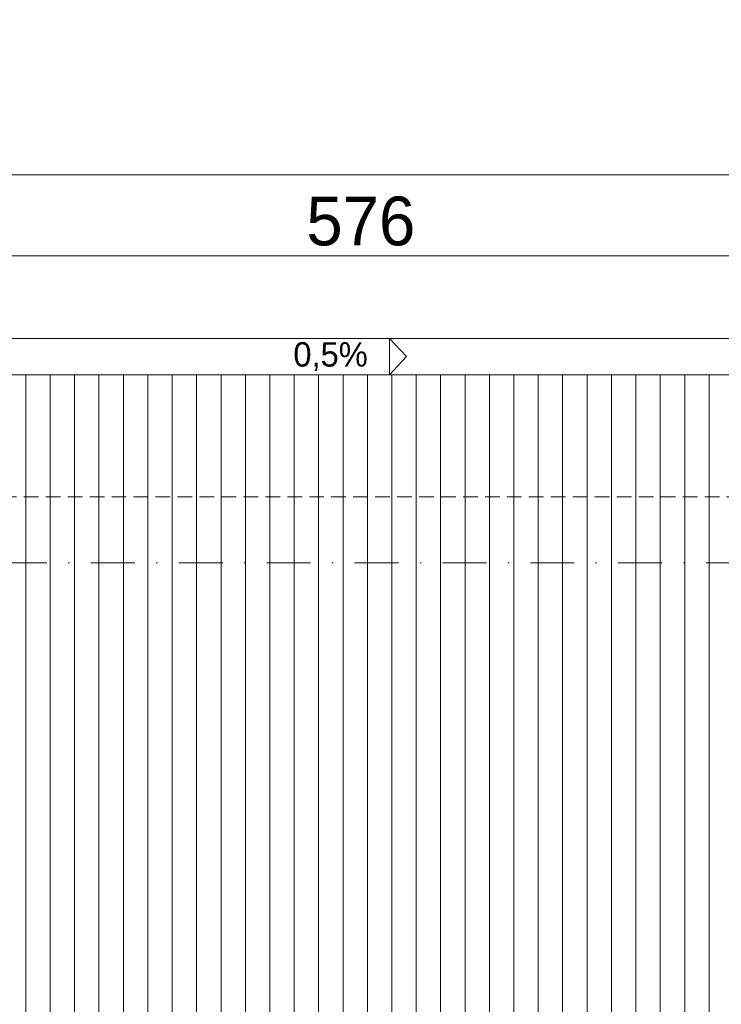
# Model space of a CAD drawing. Header units: millimetres. Extents: x 100377 to 139599, y -1988 to 13993.
# Tile 41 of 53: x 121438 to 124312, y 9957 to 13993. Entities that reach past the tile are written whole.
import ezdxf

# ---------------------------------------------------------------- set-up
doc = ezdxf.new("R2010")
doc.units = ezdxf.units.MM
doc.header["$MEASUREMENT"] = 0
doc.linetypes.add('Kropki i Kreski', pattern=[360, 180, -90, 0, -90])
doc.linetypes.add('Przerywana gęsta', pattern=[90, 60, -30])
for name, color, linetype, lineweight in [('Nowe_0_Nr_pióra__1', 7, 'Continuous', 13), ('Nowe_0_Nr_pióra__2', 251, 'Continuous', 13), ('Nowe_299-A Wymiary Opisy_Nr_pióra__1', 7, 'Continuous', 13), ('Nowe_299-A Wymiary Opisy_Nr_pióra__21', 7, 'Continuous', 25), ('Nowe_830-G Teksty Etykiety_Nr_pióra__1', 7, 'Continuous', 13)]:
    doc.layers.add(name, color=color, linetype=linetype, lineweight=lineweight)
doc.layers.add('Nowe_299-A Wymiary Opisy', color=7, linetype='Continuous')
doc.styles.add('STYL_AUTOMATYCZNY_1', font='txt')
doc.dimstyles.new('STYL_AUTOMATYCZNY__2', dxfattribs={"dimtxt": 200, "dimasz": 47.5, "dimexe": 0.18, "dimexo": 300, "dimgap": 0.09, "dimtad": 1, "dimtih": 1, "dimtoh": 1, "dimdec": 0, "dimlfac": 0.1, "dimzin": 0, "dimdsep": 46, "dimtxsty": 'STYL_AUTOMATYCZNY_1', "dimblk": 'ARROWHEAD_2', "dimblk1": 'ARROWHEAD_2', "dimblk2": 'ARROWHEAD_2', "dimcen": 0.09, "dimclrd": 7, "dimclre": 7, "dimclrt": 7, "dimadec": 1, "dimazin": 0, "dimtfac": 1, "dimtdec": 4, "dimtmove": 0, "dimatfit": 3, "dimfxl": 0, "dimtolj": 1, "dimtzin": 0, "dimarcsym": 0})

# ---------------------------------------------------------------- blocks, each defined once
blk = doc.blocks.new('*X4')
at = {"layer": 'Nowe_0_Nr_pióra__2', "color": 251, "linetype": 'Continuous', "lineweight": 13}
for p, q in [((121462.4, 12287), (121462.4, 12537)), ((121462.4, 12287), (121462.4, 12537)), ((121562.4, 12287), (121562.4, 12537)), ((121562.4, 12287), (121562.4, 12537)), ((121662.4, 12287), (121662.4, 12537)), ((121662.4, 12287), (121662.4, 12537)), ((121762.4, 12287), (121762.4, 12537)), ((121762.4, 12287), (121762.4, 12537)), ((121862.4, 12287), (121862.4, 12537)), ((121862.4, 12287), (121862.4, 12537)), ((121962.4, 12287), (121962.4, 12537)), ((121962.4, 12287), (121962.4, 12537)), ((122062.4, 12287), (122062.4, 12537)), ((122062.4, 12287), (122062.4, 12537)), ((122162.4, 12287), (122162.4, 12537)), ((122162.4, 12287), (122162.4, 12537)), ((122262.4, 12287), (122262.4, 12537)), ((122262.4, 12287), (122262.4, 12537)), ((122362.4, 12287), (122362.4, 12537)), ((122362.4, 12287), (122362.4, 12537)), ((122462.4, 12287), (122462.4, 12537)), ((122462.4, 12287), (122462.4, 12537)), ((122562.4, 12287), (122562.4, 12537)), ((122562.4, 12287), (122562.4, 12537)), ((122662.4, 12287), (122662.4, 12537)), ((122662.4, 12287), (122662.4, 12537)), ((122762.4, 12287), (122762.4, 12537)), ((122762.4, 12287), (122762.4, 12537)), ((122862.4, 12287), (122862.4, 12537)), ((122862.4, 12287), (122862.4, 12537)), ((122962.4, 12287), (122962.4, 12537)), ((122962.4, 12287), (122962.4, 12537)), ((123062.4, 12287), (123062.4, 12537)), ((123062.4, 12287), (123062.4, 12537)), ((123162.4, 12287), (123162.4, 12537)), ((123162.4, 12287), (123162.4, 12537)), ((123262.4, 12287), (123262.4, 12537)), ((123262.4, 12287), (123262.4, 12537)), ((123362.4, 12287), (123362.4, 12537)), ((123362.4, 12287), (123362.4, 12537)), ((123462.4, 12287), (123462.4, 12537)), ((123462.4, 12287), (123462.4, 12537)), ((123562.4, 12287), (123562.4, 12537)), ((123562.4, 12287), (123562.4, 12537)), ((123662.4, 12287), (123662.4, 12537)), ((123662.4, 12287), (123662.4, 12537)), ((123762.4, 12287), (123762.4, 12537)), ((123762.4, 12287), (123762.4, 12537)), ((123862.4, 12287), (123862.4, 12537)), ((123862.4, 12287), (123862.4, 12537)), ((123962.4, 12287), (123962.4, 12537)), ((123962.4, 12287), (123962.4, 12537)), ((124062.4, 12287), (124062.4, 12537)), ((124062.4, 12287), (124062.4, 12537)), ((124162.4, 12287), (124162.4, 12537)), ((124162.4, 12287), (124162.4, 12537)), ((124262.4, 12287), (124262.4, 12537)), ((124262.4, 12287), (124262.4, 12537)), ((121462.4, 12037), (121462.4, 12287)), ((121462.4, 12037), (121462.4, 12287)), ((121562.4, 12037), (121562.4, 12287)), ((121562.4, 12037), (121562.4, 12287)), ((121662.4, 12037), (121662.4, 12287)), ((121662.4, 12037), (121662.4, 12287)), ((121762.4, 12037), (121762.4, 12287)), ((121762.4, 12037), (121762.4, 12287)), ((121862.4, 12037), (121862.4, 12287)), ((121862.4, 12037), (121862.4, 12287)), ((121962.4, 12037), (121962.4, 12287)), ((121962.4, 12037), (121962.4, 12287)), ((122062.4, 12037), (122062.4, 12287)), ((122062.4, 12037), (122062.4, 12287)), ((122162.4, 12037), (122162.4, 12287)), ((122162.4, 12037), (122162.4, 12287)), ((122262.4, 12037), (122262.4, 12287)), ((122262.4, 12037), (122262.4, 12287)), ((122362.4, 12037), (122362.4, 12287)), ((122362.4, 12037), (122362.4, 12287)), ((122462.4, 12037), (122462.4, 12287)), ((122462.4, 12037), (122462.4, 12287)), ((122562.4, 12037), (122562.4, 12287)), ((122562.4, 12037), (122562.4, 12287)), ((122662.4, 12037), (122662.4, 12287)), ((122662.4, 12037), (122662.4, 12287)), ((122762.4, 12037), (122762.4, 12287)), ((122762.4, 12037), (122762.4, 12287)), ((122862.4, 12037), (122862.4, 12287)), ((122862.4, 12037), (122862.4, 12287)), ((122962.4, 12037), (122962.4, 12287)), ((122962.4, 12037), (122962.4, 12287)), ((123062.4, 12037), (123062.4, 12287)), ((123062.4, 12037), (123062.4, 12287)), ((123162.4, 12037), (123162.4, 12287)), ((123162.4, 12037), (123162.4, 12287)), ((123262.4, 12037), (123262.4, 12287)), ((123262.4, 12037), (123262.4, 12287)), ((123362.4, 12037), (123362.4, 12287)), ((123362.4, 12037), (123362.4, 12287)), ((123462.4, 12037), (123462.4, 12287)), ((123462.4, 12037), (123462.4, 12287)), ((123562.4, 12037), (123562.4, 12287)), ((123562.4, 12037), (123562.4, 12287)), ((123662.4, 12037), (123662.4, 12287)), ((123662.4, 12037), (123662.4, 12287)), ((123762.4, 12037), (123762.4, 12287)), ((123762.4, 12037), (123762.4, 12287)), ((123862.4, 12037), (123862.4, 12287)), ((123862.4, 12037), (123862.4, 12287)), ((123962.4, 12037), (123962.4, 12287)), ((123962.4, 12037), (123962.4, 12287)), ((124062.4, 12037), (124062.4, 12287)), ((124062.4, 12037), (124062.4, 12287)), ((124162.4, 12037), (124162.4, 12287)), ((124162.4, 12037), (124162.4, 12287)), ((124262.4, 12037), (124262.4, 12287)), ((124262.4, 12037), (124262.4, 12287)), ((121462.4, 11787), (121462.4, 12037)), ((121462.4, 11787), (121462.4, 12037)), ((121562.4, 11787), (121562.4, 12037)), ((121562.4, 11787), (121562.4, 12037)), ((121662.4, 11787), (121662.4, 12037)), ((121662.4, 11787), (121662.4, 12037)), ((121762.4, 11787), (121762.4, 12037)), ((121762.4, 11787), (121762.4, 12037)), ((121862.4, 11787), (121862.4, 12037)), ((121862.4, 11787), (121862.4, 12037)), ((121962.4, 11787), (121962.4, 12037)), ((121962.4, 11787), (121962.4, 12037)), ((122062.4, 11787), (122062.4, 12037)), ((122062.4, 11787), (122062.4, 12037)), ((122162.4, 11787), (122162.4, 12037)), ((122162.4, 11787), (122162.4, 12037)), ((122262.4, 11787), (122262.4, 12037)), ((122262.4, 11787), (122262.4, 12037)), ((122362.4, 11787), (122362.4, 12037)), ((122362.4, 11787), (122362.4, 12037)), ((122462.4, 11787), (122462.4, 12037)), ((122462.4, 11787), (122462.4, 12037)), ((122562.4, 11787), (122562.4, 12037)), ((122562.4, 11787), (122562.4, 12037)), ((122662.4, 11787), (122662.4, 12037)), ((122662.4, 11787), (122662.4, 12037)), ((122762.4, 11787), (122762.4, 12037)), ((122762.4, 11787), (122762.4, 12037)), ((122862.4, 11787), (122862.4, 12037)), ((122862.4, 11787), (122862.4, 12037)), ((122962.4, 11787), (122962.4, 12037)), ((122962.4, 11787), (122962.4, 12037)), ((123062.4, 11787), (123062.4, 12037)), ((123062.4, 11787), (123062.4, 12037)), ((123162.4, 11787), (123162.4, 12037)), ((123162.4, 11787), (123162.4, 12037)), ((123262.4, 11787), (123262.4, 12037)), ((123262.4, 11787), (123262.4, 12037)), ((123362.4, 11787), (123362.4, 12037)), ((123362.4, 11787), (123362.4, 12037)), ((123462.4, 11787), (123462.4, 12037)), ((123462.4, 11787), (123462.4, 12037)), ((123562.4, 11787), (123562.4, 12037)), ((123562.4, 11787), (123562.4, 12037)), ((123662.4, 11787), (123662.4, 12037)), ((123662.4, 11787), (123662.4, 12037)), ((123762.4, 11787), (123762.4, 12037)), ((123762.4, 11787), (123762.4, 12037)), ((123862.4, 11787), (123862.4, 12037)), ((123862.4, 11787), (123862.4, 12037)), ((123962.4, 11787), (123962.4, 12037)), ((123962.4, 11787), (123962.4, 12037)), ((124062.4, 11787), (124062.4, 12037)), ((124062.4, 11787), (124062.4, 12037)), ((124162.4, 11787), (124162.4, 12037)), ((124162.4, 11787), (124162.4, 12037)), ((124262.4, 11787), (124262.4, 12037)), ((124262.4, 11787), (124262.4, 12037)), ((121462.4, 11537), (121462.4, 11787)), ((121462.4, 11537), (121462.4, 11787)), ((121562.4, 11537), (121562.4, 11787)), ((121562.4, 11537), (121562.4, 11787)), ((121662.4, 11537), (121662.4, 11787)), ((121662.4, 11537), (121662.4, 11787)), ((121762.4, 11537), (121762.4, 11787)), ((121762.4, 11537), (121762.4, 11787)), ((121862.4, 11537), (121862.4, 11787)), ((121862.4, 11537), (121862.4, 11787)), ((121962.4, 11537), (121962.4, 11787)), ((121962.4, 11537), (121962.4, 11787)), ((122062.4, 11537), (122062.4, 11787)), ((122062.4, 11537), (122062.4, 11787)), ((122162.4, 11537), (122162.4, 11787)), ((122162.4, 11537), (122162.4, 11787)), ((122262.4, 11537), (122262.4, 11787)), ((122262.4, 11537), (122262.4, 11787)), ((122362.4, 11537), (122362.4, 11787)), ((122362.4, 11537), (122362.4, 11787)), ((122462.4, 11537), (122462.4, 11787)), ((122462.4, 11537), (122462.4, 11787)), ((122562.4, 11537), (122562.4, 11787)), ((122562.4, 11537), (122562.4, 11787)), ((122662.4, 11537), (122662.4, 11787)), ((122662.4, 11537), (122662.4, 11787)), ((122762.4, 11537), (122762.4, 11787)), ((122762.4, 11537), (122762.4, 11787)), ((122862.4, 11537), (122862.4, 11787)), ((122862.4, 11537), (122862.4, 11787)), ((122962.4, 11537), (122962.4, 11787)), ((122962.4, 11537), (122962.4, 11787)), ((123062.4, 11537), (123062.4, 11787)), ((123062.4, 11537), (123062.4, 11787)), ((123162.4, 11537), (123162.4, 11787)), ((123162.4, 11537), (123162.4, 11787)), ((123262.4, 11537), (123262.4, 11787)), ((123262.4, 11537), (123262.4, 11787)), ((123362.4, 11537), (123362.4, 11787)), ((123362.4, 11537), (123362.4, 11787)), ((123462.4, 11537), (123462.4, 11787)), ((123462.4, 11537), (123462.4, 11787)), ((123562.4, 11537), (123562.4, 11787)), ((123562.4, 11537), (123562.4, 11787)), ((123662.4, 11537), (123662.4, 11787)), ((123662.4, 11537), (123662.4, 11787)), ((123762.4, 11537), (123762.4, 11787)), ((123762.4, 11537), (123762.4, 11787)), ((123862.4, 11537), (123862.4, 11787)), ((123862.4, 11537), (123862.4, 11787)), ((123962.4, 11537), (123962.4, 11787)), ((123962.4, 11537), (123962.4, 11787)), ((124062.4, 11537), (124062.4, 11787)), ((124062.4, 11537), (124062.4, 11787)), ((124162.4, 11537), (124162.4, 11787)), ((124162.4, 11537), (124162.4, 11787)), ((124262.4, 11537), (124262.4, 11787)), ((124262.4, 11537), (124262.4, 11787)), ((121462.4, 11287), (121462.4, 11537)), ((121462.4, 11287), (121462.4, 11537)), ((121562.4, 11287), (121562.4, 11537)), ((121562.4, 11287), (121562.4, 11537)), ((121662.4, 11287), (121662.4, 11537)), ((121662.4, 11287), (121662.4, 11537)), ((121762.4, 11287), (121762.4, 11537)), ((121762.4, 11287), (121762.4, 11537)), ((121862.4, 11287), (121862.4, 11537)), ((121862.4, 11287), (121862.4, 11537)), ((121962.4, 11287), (121962.4, 11537)), ((121962.4, 11287), (121962.4, 11537)), ((122062.4, 11287), (122062.4, 11537)), ((122062.4, 11287), (122062.4, 11537)), ((122162.4, 11287), (122162.4, 11537)), ((122162.4, 11287), (122162.4, 11537)), ((122262.4, 11287), (122262.4, 11537)), ((122262.4, 11287), (122262.4, 11537)), ((122362.4, 11287), (122362.4, 11537)), ((122362.4, 11287), (122362.4, 11537)), ((122462.4, 11287), (122462.4, 11537)), ((122462.4, 11287), (122462.4, 11537)), ((122562.4, 11287), (122562.4, 11537)), ((122562.4, 11287), (122562.4, 11537)), ((122662.4, 11287), (122662.4, 11537)), ((122662.4, 11287), (122662.4, 11537)), ((122762.4, 11287), (122762.4, 11537)), ((122762.4, 11287), (122762.4, 11537)), ((122862.4, 11287), (122862.4, 11537)), ((122862.4, 11287), (122862.4, 11537)), ((122962.4, 11287), (122962.4, 11537)), ((122962.4, 11287), (122962.4, 11537)), ((123062.4, 11287), (123062.4, 11537)), ((123062.4, 11287), (123062.4, 11537)), ((123162.4, 11287), (123162.4, 11537)), ((123162.4, 11287), (123162.4, 11537)), ((123262.4, 11287), (123262.4, 11537)), ((123262.4, 11287), (123262.4, 11537)), ((123362.4, 11287), (123362.4, 11537)), ((123362.4, 11287), (123362.4, 11537)), ((123462.4, 11287), (123462.4, 11537)), ((123462.4, 11287), (123462.4, 11537)), ((123562.4, 11287), (123562.4, 11537)), ((123562.4, 11287), (123562.4, 11537)), ((123662.4, 11287), (123662.4, 11537)), ((123662.4, 11287), (123662.4, 11537)), ((123762.4, 11287), (123762.4, 11537)), ((123762.4, 11287), (123762.4, 11537)), ((123862.4, 11287), (123862.4, 11537)), ((123862.4, 11287), (123862.4, 11537)), ((123962.4, 11287), (123962.4, 11537)), ((123962.4, 11287), (123962.4, 11537)), ((124062.4, 11287), (124062.4, 11537)), ((124062.4, 11287), (124062.4, 11537)), ((124162.4, 11287), (124162.4, 11537)), ((124162.4, 11287), (124162.4, 11537)), ((124262.4, 11287), (124262.4, 11537)), ((124262.4, 11287), (124262.4, 11537)), ((121462.4, 11037), (121462.4, 11287)), ((121462.4, 11037), (121462.4, 11287)), ((121562.4, 11037), (121562.4, 11287)), ((121562.4, 11037), (121562.4, 11287)), ((121662.4, 11037), (121662.4, 11287)), ((121662.4, 11037), (121662.4, 11287)), ((121762.4, 11037), (121762.4, 11287)), ((121762.4, 11037), (121762.4, 11287)), ((121862.4, 11037), (121862.4, 11287)), ((121862.4, 11037), (121862.4, 11287)), ((121962.4, 11037), (121962.4, 11287)), ((121962.4, 11037), (121962.4, 11287)), ((122062.4, 11037), (122062.4, 11287)), ((122062.4, 11037), (122062.4, 11287)), ((122162.4, 11037), (122162.4, 11287)), ((122162.4, 11037), (122162.4, 11287)), ((122262.4, 11037), (122262.4, 11287)), ((122262.4, 11037), (122262.4, 11287)), ((122362.4, 11037), (122362.4, 11287)), ((122362.4, 11037), (122362.4, 11287)), ((122462.4, 11037), (122462.4, 11287)), ((122462.4, 11037), (122462.4, 11287)), ((122562.4, 11037), (122562.4, 11287)), ((122562.4, 11037), (122562.4, 11287)), ((122662.4, 11037), (122662.4, 11287)), ((122662.4, 11037), (122662.4, 11287)), ((122762.4, 11037), (122762.4, 11287)), ((122762.4, 11037), (122762.4, 11287)), ((122862.4, 11037), (122862.4, 11287)), ((122862.4, 11037), (122862.4, 11287)), ((122962.4, 11037), (122962.4, 11287)), ((122962.4, 11037), (122962.4, 11287)), ((123062.4, 11037), (123062.4, 11287)), ((123062.4, 11037), (123062.4, 11287)), ((123162.4, 11037), (123162.4, 11287)), ((123162.4, 11037), (123162.4, 11287)), ((123262.4, 11037), (123262.4, 11287)), ((123262.4, 11037), (123262.4, 11287)), ((123362.4, 11037), (123362.4, 11287)), ((123362.4, 11037), (123362.4, 11287)), ((123462.4, 11037), (123462.4, 11287)), ((123462.4, 11037), (123462.4, 11287)), ((123562.4, 11037), (123562.4, 11287)), ((123562.4, 11037), (123562.4, 11287)), ((123662.4, 11037), (123662.4, 11287)), ((123662.4, 11037), (123662.4, 11287)), ((123762.4, 11037), (123762.4, 11287)), ((123762.4, 11037), (123762.4, 11287)), ((123862.4, 11037), (123862.4, 11287)), ((123862.4, 11037), (123862.4, 11287)), ((123962.4, 11037), (123962.4, 11287)), ((123962.4, 11037), (123962.4, 11287)), ((124062.4, 11037), (124062.4, 11287)), ((124062.4, 11037), (124062.4, 11287)), ((124162.4, 11037), (124162.4, 11287)), ((124162.4, 11037), (124162.4, 11287)), ((124262.4, 11037), (124262.4, 11287)), ((124262.4, 11037), (124262.4, 11287)), ((121462.4, 10787), (121462.4, 11037)), ((121462.4, 10787), (121462.4, 11037)), ((121562.4, 10787), (121562.4, 11037)), ((121562.4, 10787), (121562.4, 11037)), ((121662.4, 10787), (121662.4, 11037)), ((121662.4, 10787), (121662.4, 11037)), ((121762.4, 10787), (121762.4, 11037)), ((121762.4, 10787), (121762.4, 11037)), ((121862.4, 10787), (121862.4, 11037)), ((121862.4, 10787), (121862.4, 11037)), ((121962.4, 10787), (121962.4, 11037)), ((121962.4, 10787), (121962.4, 11037)), ((122062.4, 10787), (122062.4, 11037)), ((122062.4, 10787), (122062.4, 11037)), ((122162.4, 10787), (122162.4, 11037)), ((122162.4, 10787), (122162.4, 11037)), ((122262.4, 10787), (122262.4, 11037)), ((122262.4, 10787), (122262.4, 11037)), ((122362.4, 10787), (122362.4, 11037)), ((122362.4, 10787), (122362.4, 11037)), ((122462.4, 10787), (122462.4, 11037)), ((122462.4, 10787), (122462.4, 11037)), ((122562.4, 10787), (122562.4, 11037)), ((122562.4, 10787), (122562.4, 11037)), ((122662.4, 10787), (122662.4, 11037)), ((122662.4, 10787), (122662.4, 11037)), ((122762.4, 10787), (122762.4, 11037)), ((122762.4, 10787), (122762.4, 11037)), ((122862.4, 10787), (122862.4, 11037)), ((122862.4, 10787), (122862.4, 11037)), ((122962.4, 10787), (122962.4, 11037)), ((122962.4, 10787), (122962.4, 11037)), ((123062.4, 10787), (123062.4, 11037)), ((123062.4, 10787), (123062.4, 11037)), ((123162.4, 10787), (123162.4, 11037)), ((123162.4, 10787), (123162.4, 11037)), ((123262.4, 10787), (123262.4, 11037)), ((123262.4, 10787), (123262.4, 11037)), ((123362.4, 10787), (123362.4, 11037)), ((123362.4, 10787), (123362.4, 11037)), ((123462.4, 10787), (123462.4, 11037)), ((123462.4, 10787), (123462.4, 11037)), ((123562.4, 10787), (123562.4, 11037)), ((123562.4, 10787), (123562.4, 11037)), ((123662.4, 10787), (123662.4, 11037)), ((123662.4, 10787), (123662.4, 11037)), ((123762.4, 10787), (123762.4, 11037)), ((123762.4, 10787), (123762.4, 11037)), ((123862.4, 10787), (123862.4, 11037)), ((123862.4, 10787), (123862.4, 11037)), ((123962.4, 10787), (123962.4, 11037)), ((123962.4, 10787), (123962.4, 11037)), ((124062.4, 10787), (124062.4, 11037)), ((124062.4, 10787), (124062.4, 11037)), ((124162.4, 10787), (124162.4, 11037)), ((124162.4, 10787), (124162.4, 11037)), ((124262.4, 10787), (124262.4, 11037)), ((124262.4, 10787), (124262.4, 11037)), ((121462.4, 10537), (121462.4, 10787)), ((121462.4, 10537), (121462.4, 10787)), ((121562.4, 10537), (121562.4, 10787)), ((121562.4, 10537), (121562.4, 10787)), ((121662.4, 10537), (121662.4, 10787)), ((121662.4, 10537), (121662.4, 10787)), ((121762.4, 10537), (121762.4, 10787)), ((121762.4, 10537), (121762.4, 10787)), ((121862.4, 10537), (121862.4, 10787)), ((121862.4, 10537), (121862.4, 10787)), ((121962.4, 10537), (121962.4, 10787)), ((121962.4, 10537), (121962.4, 10787)), ((122062.4, 10537), (122062.4, 10787)), ((122062.4, 10537), (122062.4, 10787)), ((122162.4, 10537), (122162.4, 10787)), ((122162.4, 10537), (122162.4, 10787)), ((122262.4, 10537), (122262.4, 10787)), ((122262.4, 10537), (122262.4, 10787)), ((122362.4, 10537), (122362.4, 10787)), ((122362.4, 10537), (122362.4, 10787)), ((122462.4, 10537), (122462.4, 10787)), ((122462.4, 10537), (122462.4, 10787)), ((122562.4, 10537), (122562.4, 10787)), ((122562.4, 10537), (122562.4, 10787)), ((122662.4, 10537), (122662.4, 10787)), ((122662.4, 10537), (122662.4, 10787)), ((122762.4, 10537), (122762.4, 10787)), ((122762.4, 10537), (122762.4, 10787)), ((122862.4, 10537), (122862.4, 10787)), ((122862.4, 10537), (122862.4, 10787)), ((122962.4, 10537), (122962.4, 10787)), ((122962.4, 10537), (122962.4, 10787)), ((123062.4, 10537), (123062.4, 10787)), ((123062.4, 10537), (123062.4, 10787)), ((123162.4, 10537), (123162.4, 10787)), ((123162.4, 10537), (123162.4, 10787)), ((123262.4, 10537), (123262.4, 10787)), ((123262.4, 10537), (123262.4, 10787)), ((123362.4, 10537), (123362.4, 10787)), ((123362.4, 10537), (123362.4, 10787)), ((123462.4, 10537), (123462.4, 10787)), ((123462.4, 10537), (123462.4, 10787)), ((123562.4, 10537), (123562.4, 10787)), ((123562.4, 10537), (123562.4, 10787)), ((123662.4, 10537), (123662.4, 10787)), ((123662.4, 10537), (123662.4, 10787)), ((123762.4, 10537), (123762.4, 10787)), ((123762.4, 10537), (123762.4, 10787)), ((123862.4, 10537), (123862.4, 10787)), ((123862.4, 10537), (123862.4, 10787)), ((123962.4, 10537), (123962.4, 10787)), ((123962.4, 10537), (123962.4, 10787)), ((124062.4, 10537), (124062.4, 10787)), ((124062.4, 10537), (124062.4, 10787)), ((124162.4, 10537), (124162.4, 10787)), ((124162.4, 10537), (124162.4, 10787)), ((124262.4, 10537), (124262.4, 10787)), ((124262.4, 10537), (124262.4, 10787)), ((121462.4, 10287), (121462.4, 10537)), ((121462.4, 10287), (121462.4, 10537)), ((121562.4, 10287), (121562.4, 10537)), ((121562.4, 10287), (121562.4, 10537)), ((121662.4, 10287), (121662.4, 10537)), ((121662.4, 10287), (121662.4, 10537)), ((121762.4, 10287), (121762.4, 10537)), ((121762.4, 10287), (121762.4, 10537)), ((121862.4, 10287), (121862.4, 10537)), ((121862.4, 10287), (121862.4, 10537)), ((121962.4, 10287), (121962.4, 10537)), ((121962.4, 10287), (121962.4, 10537)), ((122062.4, 10287), (122062.4, 10537)), ((122062.4, 10287), (122062.4, 10537)), ((122162.4, 10287), (122162.4, 10537)), ((122162.4, 10287), (122162.4, 10537)), ((122262.4, 10287), (122262.4, 10537)), ((122262.4, 10287), (122262.4, 10537)), ((122362.4, 10287), (122362.4, 10537)), ((122362.4, 10287), (122362.4, 10537)), ((122462.4, 10287), (122462.4, 10537)), ((122462.4, 10287), (122462.4, 10537)), ((122562.4, 10287), (122562.4, 10537)), ((122562.4, 10287), (122562.4, 10537)), ((122662.4, 10287), (122662.4, 10537)), ((122662.4, 10287), (122662.4, 10537)), ((122762.4, 10287), (122762.4, 10537)), ((122762.4, 10287), (122762.4, 10537)), ((122862.4, 10287), (122862.4, 10537)), ((122862.4, 10287), (122862.4, 10537)), ((122962.4, 10287), (122962.4, 10537)), ((122962.4, 10287), (122962.4, 10537)), ((123062.4, 10287), (123062.4, 10537)), ((123062.4, 10287), (123062.4, 10537)), ((123162.4, 10287), (123162.4, 10537)), ((123162.4, 10287), (123162.4, 10537)), ((123262.4, 10287), (123262.4, 10537)), ((123262.4, 10287), (123262.4, 10537)), ((123362.4, 10287), (123362.4, 10537)), ((123362.4, 10287), (123362.4, 10537)), ((123462.4, 10287), (123462.4, 10537)), ((123462.4, 10287), (123462.4, 10537)), ((123562.4, 10287), (123562.4, 10537)), ((123562.4, 10287), (123562.4, 10537)), ((123662.4, 10287), (123662.4, 10537)), ((123662.4, 10287), (123662.4, 10537)), ((123762.4, 10287), (123762.4, 10537)), ((123762.4, 10287), (123762.4, 10537)), ((123862.4, 10287), (123862.4, 10537)), ((123862.4, 10287), (123862.4, 10537)), ((123962.4, 10287), (123962.4, 10537)), ((123962.4, 10287), (123962.4, 10537)), ((124062.4, 10287), (124062.4, 10537)), ((124062.4, 10287), (124062.4, 10537)), ((124162.4, 10287), (124162.4, 10537)), ((124162.4, 10287), (124162.4, 10537)), ((124262.4, 10287), (124262.4, 10537)), ((124262.4, 10287), (124262.4, 10537)), ((121462.4, 10037), (121462.4, 10287)), ((121462.4, 10037), (121462.4, 10287)), ((121562.4, 10037), (121562.4, 10287)), ((121562.4, 10037), (121562.4, 10287)), ((121662.4, 10037), (121662.4, 10287)), ((121662.4, 10037), (121662.4, 10287)), ((121762.4, 10037), (121762.4, 10287)), ((121762.4, 10037), (121762.4, 10287)), ((121862.4, 10037), (121862.4, 10287)), ((121862.4, 10037), (121862.4, 10287)), ((121962.4, 10037), (121962.4, 10287)), ((121962.4, 10037), (121962.4, 10287)), ((122062.4, 10037), (122062.4, 10287)), ((122062.4, 10037), (122062.4, 10287)), ((122162.4, 10037), (122162.4, 10287)), ((122162.4, 10037), (122162.4, 10287)), ((122262.4, 10037), (122262.4, 10287)), ((122262.4, 10037), (122262.4, 10287)), ((122362.4, 10037), (122362.4, 10287)), ((122362.4, 10037), (122362.4, 10287)), ((122462.4, 10037), (122462.4, 10287)), ((122462.4, 10037), (122462.4, 10287)), ((122562.4, 10037), (122562.4, 10287)), ((122562.4, 10037), (122562.4, 10287)), ((122662.4, 10037), (122662.4, 10287)), ((122662.4, 10037), (122662.4, 10287)), ((122762.4, 10037), (122762.4, 10287)), ((122762.4, 10037), (122762.4, 10287)), ((122862.4, 10037), (122862.4, 10287)), ((122862.4, 10037), (122862.4, 10287)), ((122962.4, 10037), (122962.4, 10287)), ((122962.4, 10037), (122962.4, 10287)), ((123062.4, 10037), (123062.4, 10287)), ((123062.4, 10037), (123062.4, 10287)), ((123162.4, 10037), (123162.4, 10287)), ((123162.4, 10037), (123162.4, 10287)), ((123262.4, 10037), (123262.4, 10287)), ((123262.4, 10037), (123262.4, 10287)), ((123362.4, 10037), (123362.4, 10287)), ((123362.4, 10037), (123362.4, 10287)), ((123462.4, 10037), (123462.4, 10287)), ((123462.4, 10037), (123462.4, 10287)), ((123562.4, 10037), (123562.4, 10287)), ((123562.4, 10037), (123562.4, 10287)), ((123662.4, 10037), (123662.4, 10287)), ((123662.4, 10037), (123662.4, 10287)), ((123762.4, 10037), (123762.4, 10287)), ((123762.4, 10037), (123762.4, 10287)), ((123862.4, 10037), (123862.4, 10287)), ((123862.4, 10037), (123862.4, 10287)), ((123962.4, 10037), (123962.4, 10287)), ((123962.4, 10037), (123962.4, 10287)), ((124062.4, 10037), (124062.4, 10287)), ((124062.4, 10037), (124062.4, 10287)), ((124162.4, 10037), (124162.4, 10287)), ((124162.4, 10037), (124162.4, 10287)), ((124262.4, 10037), (124262.4, 10287)), ((124262.4, 10037), (124262.4, 10287)), ((121462.4, 9787), (121462.4, 10037)), ((121462.4, 9787), (121462.4, 10037)), ((121562.4, 9787), (121562.4, 10037)), ((121562.4, 9787), (121562.4, 10037)), ((121662.4, 9787), (121662.4, 10037)), ((121662.4, 9787), (121662.4, 10037)), ((121762.4, 9787), (121762.4, 10037)), ((121762.4, 9787), (121762.4, 10037)), ((121862.4, 9787), (121862.4, 10037)), ((121862.4, 9787), (121862.4, 10037)), ((121962.4, 9787), (121962.4, 10037)), ((121962.4, 9787), (121962.4, 10037)), ((122062.4, 9787), (122062.4, 10037)), ((122062.4, 9787), (122062.4, 10037)), ((122162.4, 9787), (122162.4, 10037)), ((122162.4, 9787), (122162.4, 10037)), ((122262.4, 9787), (122262.4, 10037)), ((122262.4, 9787), (122262.4, 10037)), ((122362.4, 9787), (122362.4, 10037)), ((122362.4, 9787), (122362.4, 10037)), ((122462.4, 9787), (122462.4, 10037)), ((122462.4, 9787), (122462.4, 10037)), ((122562.4, 9787), (122562.4, 10037)), ((122562.4, 9787), (122562.4, 10037)), ((122662.4, 9787), (122662.4, 10037)), ((122662.4, 9787), (122662.4, 10037)), ((122762.4, 9787), (122762.4, 10037)), ((122762.4, 9787), (122762.4, 10037)), ((122862.4, 9787), (122862.4, 10037)), ((122862.4, 9787), (122862.4, 10037)), ((122962.4, 9787), (122962.4, 10037)), ((122962.4, 9787), (122962.4, 10037)), ((123062.4, 9787), (123062.4, 10037)), ((123062.4, 9787), (123062.4, 10037)), ((123162.4, 9787), (123162.4, 10037)), ((123162.4, 9787), (123162.4, 10037)), ((123262.4, 9787), (123262.4, 10037)), ((123262.4, 9787), (123262.4, 10037)), ((123362.4, 9787), (123362.4, 10037)), ((123362.4, 9787), (123362.4, 10037)), ((123462.4, 9787), (123462.4, 10037)), ((123462.4, 9787), (123462.4, 10037)), ((123562.4, 9787), (123562.4, 10037)), ((123562.4, 9787), (123562.4, 10037)), ((123662.4, 9787), (123662.4, 10037)), ((123662.4, 9787), (123662.4, 10037)), ((123762.4, 9787), (123762.4, 10037)), ((123762.4, 9787), (123762.4, 10037)), ((123862.4, 9787), (123862.4, 10037)), ((123862.4, 9787), (123862.4, 10037)), ((123962.4, 9787), (123962.4, 10037)), ((123962.4, 9787), (123962.4, 10037)), ((124062.4, 9787), (124062.4, 10037)), ((124062.4, 9787), (124062.4, 10037)), ((124162.4, 9787), (124162.4, 10037)), ((124162.4, 9787), (124162.4, 10037)), ((124262.4, 9787), (124262.4, 10037)), ((124262.4, 9787), (124262.4, 10037))]:
    blk.add_line(p, q, dxfattribs=at)
blk = doc.blocks.new('Wypełnienie_2_1', base_point=(0, 0))
at = {"layer": 'Nowe_0_Nr_pióra__2', "color": 251, "linetype": 'Continuous', "lineweight": 13}
blk.add_blockref('*X4', (0, 0), dxfattribs=at)
blk = doc.blocks.new('*D15')
at = {"layer": 'Nowe_299-A Wymiary Opisy_Nr_pióra__1', "color": 7, "linetype": 'Continuous', "lineweight": 13}
for p, q in [((119962.4, 12978.4), (119962.4, 13072.1)), ((125717.4, 12978.4), (125717.4, 13072.1)), ((119962.4, 13025.3), (125717.4, 13025.3))]:
    blk.add_line(p, q, dxfattribs=at)
at = {"layer": 'Nowe_299-A Wymiary Opisy_Nr_pióra__21', "color": 7, "linetype": 'Continuous', "lineweight": 25}
for p, q in [((119980.4, 13056.5), (119944.4, 12994)), ((125735.4, 13056.5), (125699.4, 12994))]:
    blk.add_line(p, q, dxfattribs=at)
at = {"layer": 'Nowe_299-A Wymiary Opisy_Nr_pióra__1', "color": 7, "lineweight": 13, "insert": (122612.2, 13065.3), "char_height": 200, "attachment_point": 7, "style": 'STYL_AUTOMATYCZNY_1'}
blk.add_mtext('{\\A1;576}', dxfattribs=at)
blk = doc.blocks.new('ARROWHEAD_2')
at = {"color": 0, "linetype": 'Continuous', "lineweight": 0}
for p, q in [((0, 0), (-1, 0)), ((-0.378, -0.655), (0.378, 0.655))]:
    blk.add_line(p, q, dxfattribs=at)
blk = doc.blocks.new('*D18')
at = {"layer": 'Nowe_299-A Wymiary Opisy_Nr_pióra__1', "color": 7, "linetype": 'Continuous', "lineweight": 13}
for p, q in [((101964.4, 12987), (101964.4, 13403.8)), ((137960.4, 12987), (137960.4, 13403.8)), ((101933.8, 13356.9), (101964.4, 13356.9)), ((101964.4, 13356.9), (137960.4, 13356.9)), ((137960.4, 13356.9), (137991, 13356.9))]:
    blk.add_line(p, q, dxfattribs=at)
at = {"layer": 'Nowe_299-A Wymiary Opisy_Nr_pióra__21', "color": 7, "linetype": 'Continuous', "lineweight": 25}
for p, q in [((101982.4, 13388.1), (101946.4, 13325.6)), ((137942.4, 13325.6), (137978.4, 13388.1))]:
    blk.add_line(p, q, dxfattribs=at)
at = {"layer": 'Nowe_299-A Wymiary Opisy_Nr_pióra__1', "color": 7, "lineweight": 13, "insert": (119620.5, 13396.9), "char_height": 200, "attachment_point": 7, "style": 'STYL_AUTOMATYCZNY_1'}
blk.add_mtext('{\\A1;3\xa0600}', dxfattribs=at)

msp = doc.modelspace()

# ---------------------------------------------------------------- linework, layer by layer
at = {"layer": 'Nowe_0_Nr_pióra__1', "color": 7, "linetype": 'Continuous', "lineweight": 13}
for points in [[(101964.4, 12537), (101964.4, 12687), (137960.4, 12687), (137960.4, 12537)], [(122953.4, 12687), (122953.4, 12537)], [(123022.1, 12612), (122953.4, 12687)], [(123022.1, 12612), (122953.4, 12537)], [(137460.4, 6037), (137960.4, 6037), (137960.4, 12037), (137960.4, 12537), (102464.4, 12537), (101964.4, 12537), (101964.4, 6037), (102464.4, 6037)]]:
    msp.add_lwpolyline(points, dxfattribs=at)
at = {"layer": 'Nowe_0_Nr_pióra__1', "color": 7, "linetype": 'Przerywana gęsta', "lineweight": 13}
msp.add_lwpolyline([(137460.4, 37), (102464.4, 37), (102464.4, 12037), (137460.4, 12037)], close=True, dxfattribs=at)
at = {"layer": 'Nowe_0_Nr_pióra__1', "color": 7, "linetype": 'Kropki i Kreski', "lineweight": 13}
msp.add_lwpolyline([(100843.7, 11767), (139135.9, 11767)], dxfattribs=at)

# ---------------------------------------------------------------- block references
at = {"layer": 'Nowe_0_Nr_pióra__2', "color": 251, "linetype": 'Continuous', "lineweight": 13}
msp.add_blockref('Wypełnienie_2_1', (0, 0), dxfattribs=at)

# ---------------------------------------------------------------- texts
at = {"layer": 'Nowe_830-G Teksty Etykiety_Nr_pióra__1', "color": 7, "linetype": 'Continuous', "lineweight": 13, "insert": (122863.7, 12671.3), "char_height": 100, "attachment_point": 3, "style": 'STYL_AUTOMATYCZNY_1'}
msp.add_mtext('{\\A1;0,5%}', dxfattribs=at)

# ---------------------------------------------------------------- dimensions: what is measured, and where the dimension line sits
at = {"layer": 'Nowe_299-A Wymiary Opisy', "color": 7, "linetype": 'Continuous', "lineweight": 13}
for base, p1, p2, picture, middle in [((137960.4, 13356.9), (101964.4, 12687), (137960.4, 12687), '*D18', (119964, 13496.9)), ((125717.4042543, 13025.2706433), (119962.4042543, 13154.2634594), (125717.4042543, 13197.2610648), '*D15', (122840.9522508, 13165.2706439))]:
    dim = msp.add_linear_dim(base=base, p1=p1, p2=p2, dimstyle='STYL_AUTOMATYCZNY__2', dxfattribs=at)
    dim.commit()
    dim.dimension.update_dxf_attribs({"geometry": picture, "text_midpoint": middle, "dimtype": 160})

doc.saveas('drawing.dxf')
